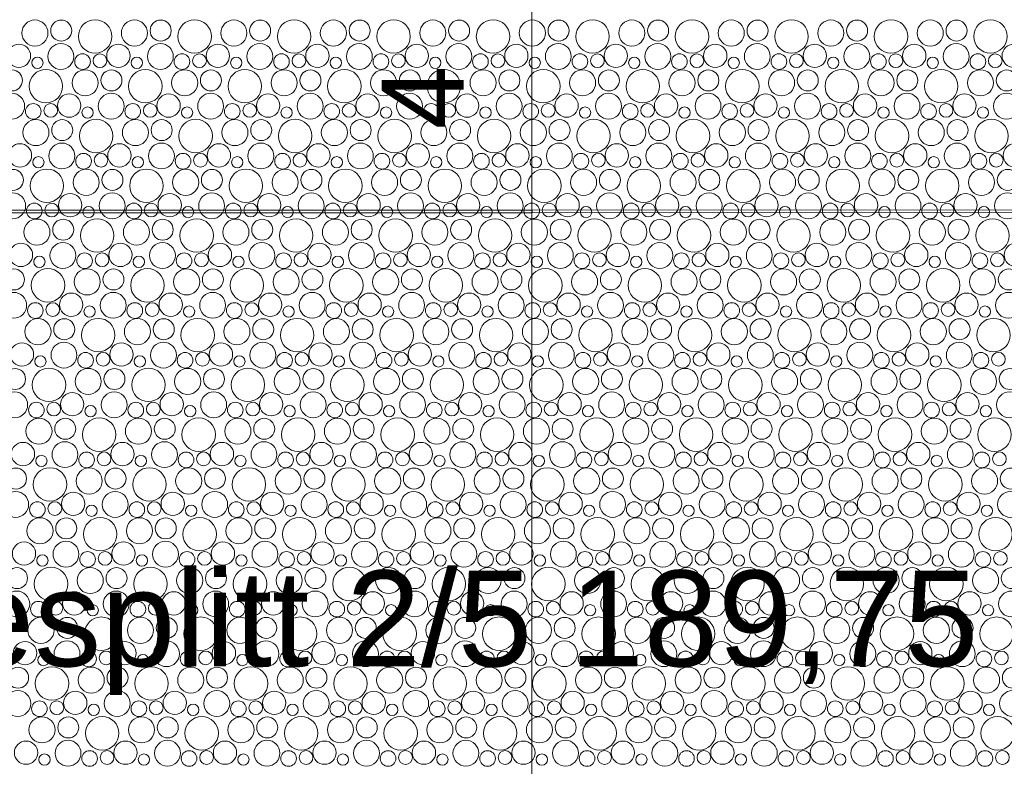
# Model space of a CAD drawing. Header units: metres. Extents: x -167 to 338, y -186 to 508.
# Tile 128 of 256: x 70.29 to 73.89, y 25.72 to 28.45. Entities that reach past the tile are written whole.
import ezdxf
from ezdxf.enums import TextEntityAlignment as Align

# ---------------------------------------------------------------- set-up
doc = ezdxf.new("R2010")
doc.units = ezdxf.units.M
doc.header["$MEASUREMENT"] = 0
doc.linetypes.add('Öffnungslinie Tür Fenster', pattern=[0.23, 0.15, -0.08])
doc.layers.add('60 Gelände 2D Übersicht', color=7, linetype='Continuous')
doc.layers.add('60 Stellplätze', color=7, linetype='Continuous')
doc.styles.add('ERSTELLTER_STIL_1', font='arial.ttf')
doc.styles.add('ERSTELLTER_STIL_2', font='arial.ttf')

# ---------------------------------------------------------------- blocks, each defined once
blk = doc.blocks.new('*X45', base_point=(27236.1321, 33357.279))
at = {"layer": '60 Gelände 2D Übersicht', "color": 9, "linetype": 'Continuous', "lineweight": 18}
for centre, radius in [((70.3459, 28.4014), 0.0477), ((70.4419, 28.4103), 0.0384), ((70.566, 28.389), 0.0612), ((70.7096, 28.4014), 0.0477), ((70.8056, 28.4103), 0.0384), ((70.9297, 28.389), 0.0612), ((71.0733, 28.4014), 0.0477), ((71.1693, 28.4103), 0.0384), ((71.2935, 28.389), 0.0612), ((71.437, 28.4014), 0.0477), ((71.5331, 28.4103), 0.0384), ((71.6572, 28.389), 0.0612), ((71.8007, 28.4014), 0.0477), ((71.8968, 28.4103), 0.0384), ((72.0209, 28.389), 0.0612), ((72.1644, 28.4014), 0.0477), ((72.2605, 28.4103), 0.0384), ((72.3846, 28.389), 0.0612), ((72.5281, 28.4014), 0.0477), ((72.6242, 28.4103), 0.0384), ((72.7483, 28.389), 0.0612), ((72.8918, 28.4014), 0.0477), ((72.9879, 28.4103), 0.0384), ((73.112, 28.389), 0.0612), ((73.2556, 28.4014), 0.0477), ((73.3516, 28.4103), 0.0384), ((73.4757, 28.389), 0.0612), ((73.6193, 28.4014), 0.0477), ((73.7153, 28.4103), 0.0384), ((73.8394, 28.389), 0.0612), ((70.2874, 28.3181), 0.0426), ((70.4409, 28.3159), 0.0473), ((70.6511, 28.3181), 0.0426), ((70.8046, 28.3159), 0.0473), ((71.0148, 28.3181), 0.0426), ((71.1683, 28.3159), 0.0473), ((71.3786, 28.3181), 0.0426), ((71.532, 28.3159), 0.0473), ((71.7423, 28.3181), 0.0426), ((71.8957, 28.3159), 0.0473), ((72.106, 28.3181), 0.0426), ((72.2594, 28.3159), 0.0473), ((72.4697, 28.3181), 0.0426), ((72.6232, 28.3159), 0.0473), ((72.8334, 28.3181), 0.0426), ((72.9869, 28.3159), 0.0473), ((73.1971, 28.3181), 0.0426), ((73.3506, 28.3159), 0.0473), ((73.5608, 28.3181), 0.0426), ((73.7143, 28.3159), 0.0473), ((73.9245, 28.3181), 0.0426), ((70.3548, 28.2926), 0.0207), ((70.5199, 28.2968), 0.0286), ((70.5838, 28.3003), 0.0251), ((70.7185, 28.2926), 0.0207), ((70.8836, 28.2968), 0.0286), ((70.9475, 28.3003), 0.0251), ((71.0822, 28.2926), 0.0207), ((71.2474, 28.2968), 0.0286), ((71.3112, 28.3003), 0.0251), ((71.4459, 28.2926), 0.0207), ((71.6111, 28.2968), 0.0286), ((71.6749, 28.3003), 0.0251), ((71.8096, 28.2926), 0.0207), ((71.9748, 28.2968), 0.0286), ((72.0386, 28.3003), 0.0251), ((72.1733, 28.2926), 0.0207), ((72.3385, 28.2968), 0.0286), ((72.4023, 28.3003), 0.0251), ((72.5371, 28.2926), 0.0207), ((72.7022, 28.2968), 0.0286), ((72.766, 28.3003), 0.0251), ((72.9008, 28.2926), 0.0207), ((73.0659, 28.2968), 0.0286), ((73.1297, 28.3003), 0.0251), ((73.2645, 28.2926), 0.0207), ((73.4296, 28.2968), 0.0286), ((73.4934, 28.3003), 0.0251), ((73.6282, 28.2926), 0.0207), ((73.7933, 28.2968), 0.0286), ((73.8571, 28.3003), 0.0251), ((70.2619, 28.2283), 0.0384), ((70.386, 28.207), 0.0612), ((70.5296, 28.2194), 0.0477), ((70.6256, 28.2283), 0.0384), ((70.7497, 28.207), 0.0612), ((70.8933, 28.2194), 0.0477), ((70.9893, 28.2283), 0.0384), ((71.1135, 28.207), 0.0612), ((71.257, 28.2194), 0.0477), ((71.3531, 28.2283), 0.0384), ((71.4772, 28.207), 0.0612), ((71.6207, 28.2194), 0.0477), ((71.7168, 28.2283), 0.0384), ((71.8409, 28.207), 0.0612), ((71.9844, 28.2194), 0.0477), ((72.0805, 28.2283), 0.0384), ((72.2046, 28.207), 0.0612), ((72.3481, 28.2194), 0.0477), ((72.4442, 28.2283), 0.0384), ((72.5683, 28.207), 0.0612), ((72.7118, 28.2194), 0.0477), ((72.8079, 28.2283), 0.0384), ((72.932, 28.207), 0.0612), ((73.0756, 28.2194), 0.0477), ((73.1716, 28.2283), 0.0384), ((73.2957, 28.207), 0.0612), ((73.4393, 28.2194), 0.0477), ((73.5353, 28.2283), 0.0384), ((73.6594, 28.207), 0.0612), ((73.803, 28.2194), 0.0477), ((73.899, 28.2283), 0.0384), ((70.2609, 28.1339), 0.0473), ((70.4711, 28.1361), 0.0426), ((70.6246, 28.1339), 0.0473), ((70.8348, 28.1361), 0.0426), ((70.9883, 28.1339), 0.0473), ((71.1986, 28.1361), 0.0426), ((71.352, 28.1339), 0.0473), ((71.5623, 28.1361), 0.0426), ((71.7157, 28.1339), 0.0473), ((71.926, 28.1361), 0.0426), ((72.0794, 28.1339), 0.0473), ((72.2897, 28.1361), 0.0426), ((72.4432, 28.1339), 0.0473), ((72.6534, 28.1361), 0.0426), ((72.8069, 28.1339), 0.0473), ((73.0171, 28.1361), 0.0426), ((73.1706, 28.1339), 0.0473), ((73.3808, 28.1361), 0.0426), ((73.5343, 28.1339), 0.0473), ((73.7445, 28.1361), 0.0426), ((73.898, 28.1339), 0.0473), ((70.3399, 28.1148), 0.0286), ((70.4038, 28.1183), 0.0251), ((70.5385, 28.1106), 0.0207), ((70.7036, 28.1148), 0.0286), ((70.7675, 28.1183), 0.0251), ((70.9022, 28.1106), 0.0207), ((71.0674, 28.1148), 0.0286), ((71.1312, 28.1183), 0.0251), ((71.2659, 28.1106), 0.0207), ((71.4311, 28.1148), 0.0286), ((71.4949, 28.1183), 0.0251), ((71.6296, 28.1106), 0.0207), ((71.7948, 28.1148), 0.0286), ((71.8586, 28.1183), 0.0251), ((71.9933, 28.1106), 0.0207), ((72.1585, 28.1148), 0.0286), ((72.2223, 28.1183), 0.0251), ((72.3571, 28.1106), 0.0207), ((72.5222, 28.1148), 0.0286), ((72.586, 28.1183), 0.0251), ((72.7208, 28.1106), 0.0207), ((72.8859, 28.1148), 0.0286), ((72.9497, 28.1183), 0.0251), ((73.0845, 28.1106), 0.0207), ((73.2496, 28.1148), 0.0286), ((73.3134, 28.1183), 0.0251), ((73.4482, 28.1106), 0.0207), ((73.6133, 28.1148), 0.0286), ((73.6771, 28.1183), 0.0251), ((73.8119, 28.1106), 0.0207), ((70.3496, 28.0375), 0.0477), ((70.4456, 28.0463), 0.0384), ((70.5697, 28.025), 0.0612), ((70.7133, 28.0375), 0.0477), ((70.8093, 28.0463), 0.0384), ((70.9335, 28.025), 0.0612), ((71.077, 28.0375), 0.0477), ((71.1731, 28.0463), 0.0384), ((71.2972, 28.025), 0.0612), ((71.4407, 28.0375), 0.0477), ((71.5368, 28.0463), 0.0384), ((71.6609, 28.025), 0.0612), ((71.8044, 28.0375), 0.0477), ((71.9005, 28.0463), 0.0384), ((72.0246, 28.025), 0.0612), ((72.1681, 28.0375), 0.0477), ((72.2642, 28.0463), 0.0384), ((72.3883, 28.025), 0.0612), ((72.5318, 28.0375), 0.0477), ((72.6279, 28.0463), 0.0384), ((72.752, 28.025), 0.0612), ((72.8956, 28.0375), 0.0477), ((72.9916, 28.0463), 0.0384), ((73.1157, 28.025), 0.0612), ((73.2593, 28.0375), 0.0477), ((73.3553, 28.0463), 0.0384), ((73.4794, 28.025), 0.0612), ((73.623, 28.0375), 0.0477), ((73.719, 28.0463), 0.0384), ((73.8431, 28.025), 0.0612), ((70.2911, 27.9541), 0.0426), ((70.4446, 27.9519), 0.0473), ((70.6548, 27.9541), 0.0426), ((70.8083, 27.9519), 0.0473), ((71.0186, 27.9541), 0.0426), ((71.172, 27.9519), 0.0473), ((71.3823, 27.9541), 0.0426), ((71.5357, 27.9519), 0.0473), ((71.746, 27.9541), 0.0426), ((71.8994, 27.9519), 0.0473), ((72.1097, 27.9541), 0.0426), ((72.2632, 27.9519), 0.0473), ((72.4734, 27.9541), 0.0426), ((72.6269, 27.9519), 0.0473), ((72.8371, 27.9541), 0.0426), ((72.9906, 27.9519), 0.0473), ((73.2008, 27.9541), 0.0426), ((73.3543, 27.9519), 0.0473), ((73.5645, 27.9541), 0.0426), ((73.718, 27.9519), 0.0473), ((73.9282, 27.9541), 0.0426), ((70.3585, 27.9287), 0.0207), ((70.5236, 27.9328), 0.0286), ((70.5875, 27.9363), 0.0251), ((70.7222, 27.9287), 0.0207), ((70.8874, 27.9328), 0.0286), ((70.9512, 27.9363), 0.0251), ((71.0859, 27.9287), 0.0207), ((71.2511, 27.9328), 0.0286), ((71.3149, 27.9363), 0.0251), ((71.4496, 27.9287), 0.0207), ((71.6148, 27.9328), 0.0286), ((71.6786, 27.9363), 0.0251), ((71.8133, 27.9287), 0.0207), ((71.9785, 27.9328), 0.0286), ((72.0423, 27.9363), 0.0251), ((72.1771, 27.9287), 0.0207), ((72.3422, 27.9328), 0.0286), ((72.406, 27.9363), 0.0251), ((72.5408, 27.9287), 0.0207), ((72.7059, 27.9328), 0.0286), ((72.7697, 27.9363), 0.0251), ((72.9045, 27.9287), 0.0207), ((73.0696, 27.9328), 0.0286), ((73.1334, 27.9363), 0.0251), ((73.2682, 27.9287), 0.0207), ((73.4333, 27.9328), 0.0286), ((73.4971, 27.9363), 0.0251), ((73.6319, 27.9287), 0.0207), ((73.797, 27.9328), 0.0286), ((73.8608, 27.9363), 0.0251), ((70.2656, 27.8643), 0.0384), ((70.3897, 27.843), 0.0612), ((70.5333, 27.8555), 0.0477), ((70.6293, 27.8643), 0.0384), ((70.7535, 27.843), 0.0612), ((70.897, 27.8555), 0.0477), ((70.9931, 27.8643), 0.0384), ((71.1172, 27.843), 0.0612), ((71.2607, 27.8555), 0.0477), ((71.3568, 27.8643), 0.0384), ((71.4809, 27.843), 0.0612), ((71.6244, 27.8555), 0.0477), ((71.7205, 27.8643), 0.0384), ((71.8446, 27.843), 0.0612), ((71.9881, 27.8555), 0.0477), ((72.0842, 27.8643), 0.0384), ((72.2083, 27.843), 0.0612), ((72.3518, 27.8555), 0.0477), ((72.4479, 27.8643), 0.0384), ((72.572, 27.843), 0.0612), ((72.7156, 27.8555), 0.0477), ((72.8116, 27.8643), 0.0384), ((72.9357, 27.843), 0.0612), ((73.0793, 27.8555), 0.0477), ((73.1753, 27.8643), 0.0384), ((73.2994, 27.843), 0.0612), ((73.443, 27.8555), 0.0477), ((73.539, 27.8643), 0.0384), ((73.6631, 27.843), 0.0612), ((73.8067, 27.8555), 0.0477), ((73.9027, 27.8643), 0.0384), ((70.2646, 27.7699), 0.0473), ((70.4748, 27.7721), 0.0426), ((70.6283, 27.7699), 0.0473), ((70.8386, 27.7721), 0.0426), ((70.992, 27.7699), 0.0473), ((71.2023, 27.7721), 0.0426), ((71.3557, 27.7699), 0.0473), ((71.566, 27.7721), 0.0426), ((71.7194, 27.7699), 0.0473), ((71.9297, 27.7721), 0.0426), ((72.0832, 27.7699), 0.0473), ((72.2934, 27.7721), 0.0426), ((72.4469, 27.7699), 0.0473), ((72.6571, 27.7721), 0.0426), ((72.8106, 27.7699), 0.0473), ((73.0208, 27.7721), 0.0426), ((73.1743, 27.7699), 0.0473), ((73.3845, 27.7721), 0.0426), ((73.538, 27.7699), 0.0473), ((73.7482, 27.7721), 0.0426), ((73.9017, 27.7699), 0.0473), ((70.3436, 27.7508), 0.0286), ((70.4075, 27.7543), 0.0251), ((70.5422, 27.7467), 0.0207), ((70.7074, 27.7508), 0.0286), ((70.7712, 27.7543), 0.0251), ((70.9059, 27.7467), 0.0207), ((71.0711, 27.7508), 0.0286), ((71.1349, 27.7543), 0.0251), ((71.2696, 27.7467), 0.0207), ((71.4348, 27.7508), 0.0286), ((71.4986, 27.7543), 0.0251), ((71.6333, 27.7467), 0.0207), ((71.7985, 27.7508), 0.0286), ((71.8623, 27.7543), 0.0251), ((71.9971, 27.7467), 0.0207), ((72.1622, 27.7508), 0.0286), ((72.226, 27.7543), 0.0251), ((72.3608, 27.7467), 0.0207), ((72.5259, 27.7508), 0.0286), ((72.5897, 27.7543), 0.0251), ((72.7245, 27.7467), 0.0207), ((72.8896, 27.7508), 0.0286), ((72.9534, 27.7543), 0.0251), ((73.0882, 27.7467), 0.0207), ((73.2533, 27.7508), 0.0286), ((73.3171, 27.7543), 0.0251), ((73.4519, 27.7467), 0.0207), ((73.617, 27.7508), 0.0286), ((73.6808, 27.7543), 0.0251), ((73.8156, 27.7467), 0.0207), ((70.3533, 27.6735), 0.0477), ((70.4493, 27.6823), 0.0384), ((70.5735, 27.661), 0.0612), ((70.717, 27.6735), 0.0477), ((70.8131, 27.6823), 0.0384), ((70.9372, 27.661), 0.0612), ((71.0807, 27.6735), 0.0477), ((71.1768, 27.6823), 0.0384), ((71.3009, 27.661), 0.0612), ((71.4444, 27.6735), 0.0477), ((71.5405, 27.6823), 0.0384), ((71.6646, 27.661), 0.0612), ((71.8081, 27.6735), 0.0477), ((71.9042, 27.6823), 0.0384), ((72.0283, 27.661), 0.0612), ((72.1718, 27.6735), 0.0477), ((72.2679, 27.6823), 0.0384), ((72.392, 27.661), 0.0612), ((72.5356, 27.6735), 0.0477), ((72.6316, 27.6823), 0.0384), ((72.7557, 27.661), 0.0612), ((72.8993, 27.6735), 0.0477), ((72.9953, 27.6823), 0.0384), ((73.1194, 27.661), 0.0612), ((73.263, 27.6735), 0.0477), ((73.359, 27.6823), 0.0384), ((73.4831, 27.661), 0.0612), ((73.6267, 27.6735), 0.0477), ((73.7227, 27.6823), 0.0384), ((73.8468, 27.661), 0.0612), ((70.2948, 27.5901), 0.0426), ((70.4483, 27.5879), 0.0473), ((70.6586, 27.5901), 0.0426), ((70.812, 27.5879), 0.0473), ((71.0223, 27.5901), 0.0426), ((71.1757, 27.5879), 0.0473), ((71.386, 27.5901), 0.0426), ((71.5394, 27.5879), 0.0473), ((71.7497, 27.5901), 0.0426), ((71.9032, 27.5879), 0.0473), ((72.1134, 27.5901), 0.0426), ((72.2669, 27.5879), 0.0473), ((72.4771, 27.5901), 0.0426), ((72.6306, 27.5879), 0.0473), ((72.8408, 27.5901), 0.0426), ((72.9943, 27.5879), 0.0473), ((73.2045, 27.5901), 0.0426), ((73.358, 27.5879), 0.0473), ((73.5682, 27.5901), 0.0426), ((73.7217, 27.5879), 0.0473), ((73.9319, 27.5901), 0.0426), ((70.3622, 27.5647), 0.0207), ((70.5274, 27.5688), 0.0286), ((70.5912, 27.5724), 0.0251), ((70.7259, 27.5647), 0.0207), ((70.8911, 27.5688), 0.0286), ((70.9549, 27.5724), 0.0251), ((71.0896, 27.5647), 0.0207), ((71.2548, 27.5688), 0.0286), ((71.3186, 27.5724), 0.0251), ((71.4533, 27.5647), 0.0207), ((71.6185, 27.5688), 0.0286), ((71.6823, 27.5724), 0.0251), ((71.8171, 27.5647), 0.0207), ((71.9822, 27.5688), 0.0286), ((72.046, 27.5724), 0.0251), ((72.1808, 27.5647), 0.0207), ((72.3459, 27.5688), 0.0286), ((72.4097, 27.5724), 0.0251), ((72.5445, 27.5647), 0.0207), ((72.7096, 27.5688), 0.0286), ((72.7734, 27.5724), 0.0251), ((72.9082, 27.5647), 0.0207), ((73.0733, 27.5688), 0.0286), ((73.1371, 27.5724), 0.0251), ((73.2719, 27.5647), 0.0207), ((73.437, 27.5688), 0.0286), ((73.5008, 27.5724), 0.0251), ((73.6356, 27.5647), 0.0207), ((73.8007, 27.5688), 0.0286), ((73.8646, 27.5724), 0.0251), ((70.2693, 27.5003), 0.0384), ((70.3935, 27.479), 0.0612), ((70.537, 27.4915), 0.0477), ((70.6331, 27.5003), 0.0384), ((70.7572, 27.479), 0.0612), ((70.9007, 27.4915), 0.0477), ((70.9968, 27.5003), 0.0384), ((71.1209, 27.479), 0.0612), ((71.2644, 27.4915), 0.0477), ((71.3605, 27.5003), 0.0384), ((71.4846, 27.479), 0.0612), ((71.6281, 27.4915), 0.0477), ((71.7242, 27.5003), 0.0384), ((71.8483, 27.479), 0.0612), ((71.9918, 27.4915), 0.0477), ((72.0879, 27.5003), 0.0384), ((72.212, 27.479), 0.0612), ((72.3556, 27.4915), 0.0477), ((72.4516, 27.5003), 0.0384), ((72.5757, 27.479), 0.0612), ((72.7193, 27.4915), 0.0477), ((72.8153, 27.5003), 0.0384), ((72.9394, 27.479), 0.0612), ((73.083, 27.4915), 0.0477), ((73.179, 27.5003), 0.0384), ((73.3031, 27.479), 0.0612), ((73.4467, 27.4915), 0.0477), ((73.5427, 27.5003), 0.0384), ((73.6668, 27.479), 0.0612), ((73.8104, 27.4915), 0.0477), ((73.9064, 27.5003), 0.0384), ((70.2683, 27.4059), 0.0473), ((70.4786, 27.4081), 0.0426), ((70.632, 27.4059), 0.0473), ((70.8423, 27.4081), 0.0426), ((70.9957, 27.4059), 0.0473), ((71.206, 27.4081), 0.0426), ((71.3594, 27.4059), 0.0473), ((71.5697, 27.4081), 0.0426), ((71.7232, 27.4059), 0.0473), ((71.9334, 27.4081), 0.0426), ((72.0869, 27.4059), 0.0473), ((72.2971, 27.4081), 0.0426), ((72.4506, 27.4059), 0.0473), ((72.6608, 27.4081), 0.0426), ((72.8143, 27.4059), 0.0473), ((73.0245, 27.4081), 0.0426), ((73.178, 27.4059), 0.0473), ((73.3882, 27.4081), 0.0426), ((73.5417, 27.4059), 0.0473), ((73.7519, 27.4081), 0.0426), ((73.9054, 27.4059), 0.0473), ((70.3474, 27.3868), 0.0286), ((70.4112, 27.3904), 0.0251), ((70.5459, 27.3827), 0.0207), ((70.7111, 27.3868), 0.0286), ((70.7749, 27.3904), 0.0251), ((70.9096, 27.3827), 0.0207), ((71.0748, 27.3868), 0.0286), ((71.1386, 27.3904), 0.0251), ((71.2733, 27.3827), 0.0207), ((71.4385, 27.3868), 0.0286), ((71.5023, 27.3904), 0.0251), ((71.6371, 27.3827), 0.0207), ((71.8022, 27.3868), 0.0286), ((71.866, 27.3904), 0.0251), ((72.0008, 27.3827), 0.0207), ((72.1659, 27.3868), 0.0286), ((72.2297, 27.3904), 0.0251), ((72.3645, 27.3827), 0.0207), ((72.5296, 27.3868), 0.0286), ((72.5934, 27.3904), 0.0251), ((72.7282, 27.3827), 0.0207), ((72.8933, 27.3868), 0.0286), ((72.9571, 27.3904), 0.0251), ((73.0919, 27.3827), 0.0207), ((73.257, 27.3868), 0.0286), ((73.3208, 27.3904), 0.0251), ((73.4556, 27.3827), 0.0207), ((73.6207, 27.3868), 0.0286), ((73.6846, 27.3904), 0.0251), ((73.8193, 27.3827), 0.0207), ((70.357, 27.3095), 0.0477), ((70.4531, 27.3183), 0.0384), ((70.5772, 27.297), 0.0612), ((70.7207, 27.3095), 0.0477), ((70.8168, 27.3183), 0.0384), ((70.9409, 27.297), 0.0612), ((71.0844, 27.3095), 0.0477), ((71.1805, 27.3183), 0.0384), ((71.3046, 27.297), 0.0612), ((71.4481, 27.3095), 0.0477), ((71.5442, 27.3183), 0.0384), ((71.6683, 27.297), 0.0612), ((71.8118, 27.3095), 0.0477), ((71.9079, 27.3183), 0.0384), ((72.032, 27.297), 0.0612), ((72.1756, 27.3095), 0.0477), ((72.2716, 27.3183), 0.0384), ((72.3957, 27.297), 0.0612), ((72.5393, 27.3095), 0.0477), ((72.6353, 27.3183), 0.0384), ((72.7594, 27.297), 0.0612), ((72.903, 27.3095), 0.0477), ((72.999, 27.3183), 0.0384), ((73.1231, 27.297), 0.0612), ((73.2667, 27.3095), 0.0477), ((73.3627, 27.3183), 0.0384), ((73.4868, 27.297), 0.0612), ((73.6304, 27.3095), 0.0477), ((73.7264, 27.3183), 0.0384), ((73.8505, 27.297), 0.0612), ((70.2986, 27.2261), 0.0426), ((70.452, 27.2239), 0.0473), ((70.6623, 27.2261), 0.0426), ((70.8157, 27.2239), 0.0473), ((71.026, 27.2261), 0.0426), ((71.1794, 27.2239), 0.0473), ((71.3897, 27.2261), 0.0426), ((71.5432, 27.2239), 0.0473), ((71.7534, 27.2261), 0.0426), ((71.9069, 27.2239), 0.0473), ((72.1171, 27.2261), 0.0426), ((72.2706, 27.2239), 0.0473), ((72.4808, 27.2261), 0.0426), ((72.6343, 27.2239), 0.0473), ((72.8445, 27.2261), 0.0426), ((72.998, 27.2239), 0.0473), ((73.2082, 27.2261), 0.0426), ((73.3617, 27.2239), 0.0473), ((73.5719, 27.2261), 0.0426), ((73.7254, 27.2239), 0.0473), ((70.3659, 27.2007), 0.0207), ((70.5311, 27.2048), 0.0286), ((70.5949, 27.2084), 0.0251), ((70.7296, 27.2007), 0.0207), ((70.8948, 27.2048), 0.0286), ((70.9586, 27.2084), 0.0251), ((71.0933, 27.2007), 0.0207), ((71.2585, 27.2048), 0.0286), ((71.3223, 27.2084), 0.0251), ((71.4571, 27.2007), 0.0207), ((71.6222, 27.2048), 0.0286), ((71.686, 27.2084), 0.0251), ((71.8208, 27.2007), 0.0207), ((71.9859, 27.2048), 0.0286), ((72.0497, 27.2084), 0.0251), ((72.1845, 27.2007), 0.0207), ((72.3496, 27.2048), 0.0286), ((72.4134, 27.2084), 0.0251), ((72.5482, 27.2007), 0.0207), ((72.7133, 27.2048), 0.0286), ((72.7771, 27.2084), 0.0251), ((72.9119, 27.2007), 0.0207), ((73.077, 27.2048), 0.0286), ((73.1408, 27.2084), 0.0251), ((73.2756, 27.2007), 0.0207), ((73.4407, 27.2048), 0.0286), ((73.5046, 27.2084), 0.0251), ((73.6393, 27.2007), 0.0207), ((73.8044, 27.2048), 0.0286), ((73.8683, 27.2084), 0.0251), ((70.2731, 27.1363), 0.0384), ((70.3972, 27.115), 0.0612), ((70.5407, 27.1275), 0.0477), ((70.6368, 27.1363), 0.0384), ((70.7609, 27.115), 0.0612), ((70.9044, 27.1275), 0.0477), ((71.0005, 27.1363), 0.0384), ((71.1246, 27.115), 0.0612), ((71.2681, 27.1275), 0.0477), ((71.3642, 27.1363), 0.0384), ((71.4883, 27.115), 0.0612), ((71.6318, 27.1275), 0.0477), ((71.7279, 27.1363), 0.0384), ((71.852, 27.115), 0.0612), ((71.9956, 27.1275), 0.0477), ((72.0916, 27.1363), 0.0384), ((72.2157, 27.115), 0.0612), ((72.3593, 27.1275), 0.0477), ((72.4553, 27.1363), 0.0384), ((72.5794, 27.115), 0.0612), ((72.723, 27.1275), 0.0477), ((72.819, 27.1363), 0.0384), ((72.9431, 27.115), 0.0612), ((73.0867, 27.1275), 0.0477), ((73.1827, 27.1363), 0.0384), ((73.3068, 27.115), 0.0612), ((73.4504, 27.1275), 0.0477), ((73.5464, 27.1363), 0.0384), ((73.6705, 27.115), 0.0612), ((73.8141, 27.1275), 0.0477), ((73.9101, 27.1363), 0.0384), ((70.272, 27.0419), 0.0473), ((70.4823, 27.0441), 0.0426), ((70.6357, 27.0419), 0.0473), ((70.846, 27.0441), 0.0426), ((70.9994, 27.0419), 0.0473), ((71.2097, 27.0441), 0.0426), ((71.3632, 27.0419), 0.0473), ((71.5734, 27.0441), 0.0426), ((71.7269, 27.0419), 0.0473), ((71.9371, 27.0441), 0.0426), ((72.0906, 27.0419), 0.0473), ((72.3008, 27.0441), 0.0426), ((72.4543, 27.0419), 0.0473), ((72.6645, 27.0441), 0.0426), ((72.818, 27.0419), 0.0473), ((73.0282, 27.0441), 0.0426), ((73.1817, 27.0419), 0.0473), ((73.3919, 27.0441), 0.0426), ((73.5454, 27.0419), 0.0473), ((73.7556, 27.0441), 0.0426), ((73.9091, 27.0419), 0.0473), ((70.3511, 27.0228), 0.0286), ((70.4149, 27.0264), 0.0251), ((70.5496, 27.0187), 0.0207), ((70.7148, 27.0228), 0.0286), ((70.7786, 27.0264), 0.0251), ((70.9133, 27.0187), 0.0207), ((71.0785, 27.0228), 0.0286), ((71.1423, 27.0264), 0.0251), ((71.2771, 27.0187), 0.0207), ((71.4422, 27.0228), 0.0286), ((71.506, 27.0264), 0.0251), ((71.6408, 27.0187), 0.0207), ((71.8059, 27.0228), 0.0286), ((71.8697, 27.0264), 0.0251), ((72.0045, 27.0187), 0.0207), ((72.1696, 27.0228), 0.0286), ((72.2334, 27.0264), 0.0251), ((72.3682, 27.0187), 0.0207), ((72.5333, 27.0228), 0.0286), ((72.5971, 27.0264), 0.0251), ((72.7319, 27.0187), 0.0207), ((72.897, 27.0228), 0.0286), ((72.9608, 27.0264), 0.0251), ((73.0956, 27.0187), 0.0207), ((73.2607, 27.0228), 0.0286), ((73.3246, 27.0264), 0.0251), ((73.4593, 27.0187), 0.0207), ((73.6244, 27.0228), 0.0286), ((73.6883, 27.0264), 0.0251), ((73.823, 27.0187), 0.0207), ((70.3607, 26.9455), 0.0477), ((70.4568, 26.9543), 0.0384), ((70.5809, 26.933), 0.0612), ((70.7244, 26.9455), 0.0477), ((70.8205, 26.9543), 0.0384), ((70.9446, 26.933), 0.0612), ((71.0881, 26.9455), 0.0477), ((71.1842, 26.9543), 0.0384), ((71.3083, 26.933), 0.0612), ((71.4518, 26.9455), 0.0477), ((71.5479, 26.9543), 0.0384), ((71.672, 26.933), 0.0612), ((71.8156, 26.9455), 0.0477), ((71.9116, 26.9543), 0.0384), ((72.0357, 26.933), 0.0612), ((72.1793, 26.9455), 0.0477), ((72.2753, 26.9543), 0.0384), ((72.3994, 26.933), 0.0612), ((72.543, 26.9455), 0.0477), ((72.639, 26.9543), 0.0384), ((72.7631, 26.933), 0.0612), ((72.9067, 26.9455), 0.0477), ((73.0027, 26.9543), 0.0384), ((73.1268, 26.933), 0.0612), ((73.2704, 26.9455), 0.0477), ((73.3664, 26.9543), 0.0384), ((73.4905, 26.933), 0.0612), ((73.6341, 26.9455), 0.0477), ((73.7301, 26.9543), 0.0384), ((73.8542, 26.933), 0.0612), ((70.3023, 26.8621), 0.0426), ((70.4557, 26.8599), 0.0473), ((70.666, 26.8621), 0.0426), ((70.8194, 26.8599), 0.0473), ((71.0297, 26.8621), 0.0426), ((71.1832, 26.8599), 0.0473), ((71.3934, 26.8621), 0.0426), ((71.5469, 26.8599), 0.0473), ((71.7571, 26.8621), 0.0426), ((71.9106, 26.8599), 0.0473), ((72.1208, 26.8621), 0.0426), ((72.2743, 26.8599), 0.0473), ((72.4845, 26.8621), 0.0426), ((72.638, 26.8599), 0.0473), ((72.8482, 26.8621), 0.0426), ((73.0017, 26.8599), 0.0473), ((73.2119, 26.8621), 0.0426), ((73.3654, 26.8599), 0.0473), ((73.5756, 26.8621), 0.0426), ((73.7291, 26.8599), 0.0473), ((70.3696, 26.8367), 0.0207), ((70.5348, 26.8408), 0.0286), ((70.5986, 26.8444), 0.0251), ((70.7333, 26.8367), 0.0207), ((70.8985, 26.8408), 0.0286), ((70.9623, 26.8444), 0.0251), ((71.0971, 26.8367), 0.0207), ((71.2622, 26.8408), 0.0286), ((71.326, 26.8444), 0.0251), ((71.4608, 26.8367), 0.0207), ((71.6259, 26.8408), 0.0286), ((71.6897, 26.8444), 0.0251), ((71.8245, 26.8367), 0.0207), ((71.9896, 26.8408), 0.0286), ((72.0534, 26.8444), 0.0251), ((72.1882, 26.8367), 0.0207), ((72.3533, 26.8408), 0.0286), ((72.4171, 26.8444), 0.0251), ((72.5519, 26.8367), 0.0207), ((72.717, 26.8408), 0.0286), ((72.7808, 26.8444), 0.0251), ((72.9156, 26.8367), 0.0207), ((73.0807, 26.8408), 0.0286), ((73.1446, 26.8444), 0.0251), ((73.2793, 26.8367), 0.0207), ((73.4444, 26.8408), 0.0286), ((73.5083, 26.8444), 0.0251), ((73.643, 26.8367), 0.0207), ((73.8081, 26.8408), 0.0286), ((73.872, 26.8444), 0.0251), ((70.2768, 26.7723), 0.0384), ((70.4009, 26.751), 0.0612), ((70.5444, 26.7635), 0.0477), ((70.6405, 26.7723), 0.0384), ((70.7646, 26.751), 0.0612), ((70.9081, 26.7635), 0.0477), ((71.0042, 26.7723), 0.0384), ((71.1283, 26.751), 0.0612), ((71.2718, 26.7635), 0.0477), ((71.3679, 26.7723), 0.0384), ((71.492, 26.751), 0.0612), ((71.6356, 26.7635), 0.0477), ((71.7316, 26.7723), 0.0384), ((71.8557, 26.751), 0.0612), ((71.9993, 26.7635), 0.0477), ((72.0953, 26.7723), 0.0384), ((72.2194, 26.751), 0.0612), ((72.363, 26.7635), 0.0477), ((72.459, 26.7723), 0.0384), ((72.5831, 26.751), 0.0612), ((72.7267, 26.7635), 0.0477), ((72.8227, 26.7723), 0.0384), ((72.9468, 26.751), 0.0612), ((73.0904, 26.7635), 0.0477), ((73.1864, 26.7723), 0.0384), ((73.3105, 26.751), 0.0612), ((73.4541, 26.7635), 0.0477), ((73.5501, 26.7723), 0.0384), ((73.6742, 26.751), 0.0612), ((73.8178, 26.7635), 0.0477), ((73.9138, 26.7723), 0.0384), ((70.2757, 26.6779), 0.0473), ((70.486, 26.6801), 0.0426), ((70.6394, 26.6779), 0.0473), ((70.8497, 26.6801), 0.0426), ((71.0032, 26.6779), 0.0473), ((71.2134, 26.6801), 0.0426), ((71.3669, 26.6779), 0.0473), ((71.5771, 26.6801), 0.0426), ((71.7306, 26.6779), 0.0473), ((71.9408, 26.6801), 0.0426), ((72.0943, 26.6779), 0.0473), ((72.3045, 26.6801), 0.0426), ((72.458, 26.6779), 0.0473), ((72.6682, 26.6801), 0.0426), ((72.8217, 26.6779), 0.0473), ((73.0319, 26.6801), 0.0426), ((73.1854, 26.6779), 0.0473), ((73.3956, 26.6801), 0.0426), ((73.5491, 26.6779), 0.0473), ((73.7593, 26.6801), 0.0426), ((73.9128, 26.6779), 0.0473), ((70.3548, 26.6588), 0.0286), ((70.4186, 26.6624), 0.0251), ((70.5533, 26.6547), 0.0207), ((70.7185, 26.6588), 0.0286), ((70.7823, 26.6624), 0.0251), ((70.9171, 26.6547), 0.0207), ((71.0822, 26.6588), 0.0286), ((71.146, 26.6624), 0.0251), ((71.2808, 26.6547), 0.0207), ((71.4459, 26.6588), 0.0286), ((71.5097, 26.6624), 0.0251), ((71.6445, 26.6547), 0.0207), ((71.8096, 26.6588), 0.0286), ((71.8734, 26.6624), 0.0251), ((72.0082, 26.6547), 0.0207), ((72.1733, 26.6588), 0.0286), ((72.2371, 26.6624), 0.0251), ((72.3719, 26.6547), 0.0207), ((72.537, 26.6588), 0.0286), ((72.6008, 26.6624), 0.0251), ((72.7356, 26.6547), 0.0207), ((72.9007, 26.6588), 0.0286), ((72.9646, 26.6624), 0.0251), ((73.0993, 26.6547), 0.0207), ((73.2644, 26.6588), 0.0286), ((73.3283, 26.6624), 0.0251), ((73.463, 26.6547), 0.0207), ((73.6281, 26.6588), 0.0286), ((73.692, 26.6624), 0.0251), ((73.8267, 26.6547), 0.0207), ((70.3644, 26.5815), 0.0477), ((70.4605, 26.5903), 0.0384), ((70.5846, 26.569), 0.0612), ((70.7281, 26.5815), 0.0477), ((70.8242, 26.5903), 0.0384), ((70.9483, 26.569), 0.0612), ((71.0918, 26.5815), 0.0477), ((71.1879, 26.5903), 0.0384), ((71.312, 26.569), 0.0612), ((71.4556, 26.5815), 0.0477), ((71.5516, 26.5903), 0.0384), ((71.6757, 26.569), 0.0612), ((71.8193, 26.5815), 0.0477), ((71.9153, 26.5903), 0.0384), ((72.0394, 26.569), 0.0612), ((72.183, 26.5815), 0.0477), ((72.279, 26.5903), 0.0384), ((72.4031, 26.569), 0.0612), ((72.5467, 26.5815), 0.0477), ((72.6427, 26.5903), 0.0384), ((72.7668, 26.569), 0.0612), ((72.9104, 26.5815), 0.0477), ((73.0064, 26.5903), 0.0384), ((73.1305, 26.569), 0.0612), ((73.2741, 26.5815), 0.0477), ((73.3701, 26.5903), 0.0384), ((73.4942, 26.569), 0.0612), ((73.6378, 26.5815), 0.0477), ((73.7338, 26.5903), 0.0384), ((73.8579, 26.569), 0.0612), ((70.306, 26.4981), 0.0426), ((70.4594, 26.4959), 0.0473), ((70.6697, 26.4981), 0.0426), ((70.8232, 26.4959), 0.0473), ((71.0334, 26.4981), 0.0426), ((71.1869, 26.4959), 0.0473), ((71.3971, 26.4981), 0.0426), ((71.5506, 26.4959), 0.0473), ((71.7608, 26.4981), 0.0426), ((71.9143, 26.4959), 0.0473), ((72.1245, 26.4981), 0.0426), ((72.278, 26.4959), 0.0473), ((72.4882, 26.4981), 0.0426), ((72.6417, 26.4959), 0.0473), ((72.8519, 26.4981), 0.0426), ((73.0054, 26.4959), 0.0473), ((73.2156, 26.4981), 0.0426), ((73.3691, 26.4959), 0.0473), ((73.5793, 26.4981), 0.0426), ((73.7328, 26.4959), 0.0473), ((70.5385, 26.4768), 0.0286), ((70.6023, 26.4804), 0.0251), ((70.9022, 26.4768), 0.0286), ((70.966, 26.4804), 0.0251), ((71.2659, 26.4768), 0.0286), ((71.3297, 26.4804), 0.0251), ((71.6296, 26.4768), 0.0286), ((71.6934, 26.4804), 0.0251), ((71.9933, 26.4768), 0.0286), ((72.0571, 26.4804), 0.0251), ((72.357, 26.4768), 0.0286), ((72.4208, 26.4804), 0.0251), ((72.7207, 26.4768), 0.0286), ((72.7846, 26.4804), 0.0251), ((73.0844, 26.4768), 0.0286), ((73.1483, 26.4804), 0.0251), ((73.4481, 26.4768), 0.0286), ((73.512, 26.4804), 0.0251), ((73.8118, 26.4768), 0.0286), ((73.8757, 26.4804), 0.0251), ((70.3733, 26.4727), 0.0207), ((70.7371, 26.4727), 0.0207), ((71.1008, 26.4727), 0.0207), ((71.4645, 26.4727), 0.0207), ((71.8282, 26.4727), 0.0207), ((72.1919, 26.4727), 0.0207), ((72.5556, 26.4727), 0.0207), ((72.9193, 26.4727), 0.0207), ((73.283, 26.4727), 0.0207), ((73.6467, 26.4727), 0.0207), ((70.2805, 26.4083), 0.0384), ((70.4046, 26.387), 0.0612), ((70.5481, 26.3995), 0.0477), ((70.6442, 26.4083), 0.0384), ((70.7683, 26.387), 0.0612), ((70.9118, 26.3995), 0.0477), ((71.0079, 26.4083), 0.0384), ((71.132, 26.387), 0.0612), ((71.2756, 26.3995), 0.0477), ((71.3716, 26.4083), 0.0384), ((71.4957, 26.387), 0.0612), ((71.6393, 26.3995), 0.0477), ((71.7353, 26.4083), 0.0384), ((71.8594, 26.387), 0.0612), ((72.003, 26.3995), 0.0477), ((72.099, 26.4083), 0.0384), ((72.2231, 26.387), 0.0612), ((72.3667, 26.3995), 0.0477), ((72.4627, 26.4083), 0.0384), ((72.5868, 26.387), 0.0612), ((72.7304, 26.3995), 0.0477), ((72.8264, 26.4083), 0.0384), ((72.9505, 26.387), 0.0612), ((73.0941, 26.3995), 0.0477), ((73.1901, 26.4083), 0.0384), ((73.3142, 26.387), 0.0612), ((73.4578, 26.3995), 0.0477), ((73.5538, 26.4083), 0.0384), ((73.6779, 26.387), 0.0612), ((73.8215, 26.3995), 0.0477), ((73.9175, 26.4083), 0.0384), ((70.2794, 26.3139), 0.0473), ((70.4897, 26.3161), 0.0426), ((70.6432, 26.3139), 0.0473), ((70.8534, 26.3161), 0.0426), ((71.0069, 26.3139), 0.0473), ((71.2171, 26.3161), 0.0426), ((71.3706, 26.3139), 0.0473), ((71.5808, 26.3161), 0.0426), ((71.7343, 26.3139), 0.0473), ((71.9445, 26.3161), 0.0426), ((72.098, 26.3139), 0.0473), ((72.3082, 26.3161), 0.0426), ((72.4617, 26.3139), 0.0473), ((72.6719, 26.3161), 0.0426), ((72.8254, 26.3139), 0.0473), ((73.0356, 26.3161), 0.0426), ((73.1891, 26.3139), 0.0473), ((73.3993, 26.3161), 0.0426), ((73.5528, 26.3139), 0.0473), ((73.763, 26.3161), 0.0426), ((73.9165, 26.3139), 0.0473), ((70.3585, 26.2948), 0.0286), ((70.4223, 26.2984), 0.0251), ((70.7222, 26.2948), 0.0286), ((70.786, 26.2984), 0.0251), ((71.0859, 26.2948), 0.0286), ((71.1497, 26.2984), 0.0251), ((71.4496, 26.2948), 0.0286), ((71.5134, 26.2984), 0.0251), ((71.8133, 26.2948), 0.0286), ((71.8771, 26.2984), 0.0251), ((72.177, 26.2948), 0.0286), ((72.2408, 26.2984), 0.0251), ((72.5407, 26.2948), 0.0286), ((72.6046, 26.2984), 0.0251), ((72.9044, 26.2948), 0.0286), ((72.9683, 26.2984), 0.0251), ((73.2681, 26.2948), 0.0286), ((73.332, 26.2984), 0.0251), ((73.6318, 26.2948), 0.0286), ((73.6957, 26.2984), 0.0251), ((70.5571, 26.2907), 0.0207), ((70.9208, 26.2907), 0.0207), ((71.2845, 26.2907), 0.0207), ((71.6482, 26.2907), 0.0207), ((72.0119, 26.2907), 0.0207), ((72.3756, 26.2907), 0.0207), ((72.7393, 26.2907), 0.0207), ((73.103, 26.2907), 0.0207), ((73.4667, 26.2907), 0.0207), ((73.8304, 26.2907), 0.0207), ((70.3681, 26.2175), 0.0477), ((70.4642, 26.2263), 0.0384), ((70.5883, 26.205), 0.0612), ((70.7318, 26.2175), 0.0477), ((70.8279, 26.2263), 0.0384), ((70.952, 26.205), 0.0612), ((71.0956, 26.2175), 0.0477), ((71.1916, 26.2263), 0.0384), ((71.3157, 26.205), 0.0612), ((71.4593, 26.2175), 0.0477), ((71.5553, 26.2263), 0.0384), ((71.6794, 26.205), 0.0612), ((71.823, 26.2175), 0.0477), ((71.919, 26.2263), 0.0384), ((72.0431, 26.205), 0.0612), ((72.1867, 26.2175), 0.0477), ((72.2827, 26.2263), 0.0384), ((72.4068, 26.205), 0.0612), ((72.5504, 26.2175), 0.0477), ((72.6464, 26.2263), 0.0384), ((72.7705, 26.205), 0.0612), ((72.9141, 26.2175), 0.0477), ((73.0101, 26.2263), 0.0384), ((73.1342, 26.205), 0.0612), ((73.2778, 26.2175), 0.0477), ((73.3738, 26.2263), 0.0384), ((73.4979, 26.205), 0.0612), ((73.6415, 26.2175), 0.0477), ((73.7375, 26.2263), 0.0384), ((73.8617, 26.205), 0.0612), ((70.3097, 26.1341), 0.0426), ((70.4632, 26.1319), 0.0473), ((70.6734, 26.1341), 0.0426), ((70.8269, 26.1319), 0.0473), ((71.0371, 26.1341), 0.0426), ((71.1906, 26.1319), 0.0473), ((71.4008, 26.1341), 0.0426), ((71.5543, 26.1319), 0.0473), ((71.7645, 26.1341), 0.0426), ((71.918, 26.1319), 0.0473), ((72.1282, 26.1341), 0.0426), ((72.2817, 26.1319), 0.0473), ((72.4919, 26.1341), 0.0426), ((72.6454, 26.1319), 0.0473), ((72.8556, 26.1341), 0.0426), ((73.0091, 26.1319), 0.0473), ((73.2193, 26.1341), 0.0426), ((73.3728, 26.1319), 0.0473), ((73.583, 26.1341), 0.0426), ((73.7365, 26.1319), 0.0473), ((70.5422, 26.1128), 0.0286), ((70.606, 26.1164), 0.0251), ((70.9059, 26.1128), 0.0286), ((70.9697, 26.1164), 0.0251), ((71.2696, 26.1128), 0.0286), ((71.3334, 26.1164), 0.0251), ((71.6333, 26.1128), 0.0286), ((71.6971, 26.1164), 0.0251), ((71.997, 26.1128), 0.0286), ((72.0608, 26.1164), 0.0251), ((72.3607, 26.1128), 0.0286), ((72.4246, 26.1164), 0.0251), ((72.7244, 26.1128), 0.0286), ((72.7883, 26.1164), 0.0251), ((73.0881, 26.1128), 0.0286), ((73.152, 26.1164), 0.0251), ((73.4518, 26.1128), 0.0286), ((73.5157, 26.1164), 0.0251), ((73.8156, 26.1128), 0.0286), ((73.8794, 26.1164), 0.0251), ((70.3771, 26.1087), 0.0207), ((70.7408, 26.1087), 0.0207), ((71.1045, 26.1087), 0.0207), ((71.4682, 26.1087), 0.0207), ((71.8319, 26.1087), 0.0207), ((72.1956, 26.1087), 0.0207), ((72.5593, 26.1087), 0.0207), ((72.923, 26.1087), 0.0207), ((73.2867, 26.1087), 0.0207), ((73.6504, 26.1087), 0.0207), ((70.2842, 26.0443), 0.0384), ((70.4083, 26.023), 0.0612), ((70.5518, 26.0355), 0.0477), ((70.6479, 26.0443), 0.0384), ((70.772, 26.023), 0.0612), ((70.9156, 26.0355), 0.0477), ((71.0116, 26.0443), 0.0384), ((71.1357, 26.023), 0.0612), ((71.2793, 26.0355), 0.0477), ((71.3753, 26.0443), 0.0384), ((71.4994, 26.023), 0.0612), ((71.643, 26.0355), 0.0477), ((71.739, 26.0443), 0.0384), ((71.8631, 26.023), 0.0612), ((72.0067, 26.0355), 0.0477), ((72.1027, 26.0443), 0.0384), ((72.2268, 26.023), 0.0612), ((72.3704, 26.0355), 0.0477), ((72.4664, 26.0443), 0.0384), ((72.5905, 26.023), 0.0612), ((72.7341, 26.0355), 0.0477), ((72.8301, 26.0443), 0.0384), ((72.9542, 26.023), 0.0612), ((73.0978, 26.0355), 0.0477), ((73.1938, 26.0443), 0.0384), ((73.3179, 26.023), 0.0612), ((73.4615, 26.0355), 0.0477), ((73.5575, 26.0443), 0.0384), ((73.6817, 26.023), 0.0612), ((73.8252, 26.0355), 0.0477), ((73.9213, 26.0443), 0.0384), ((70.2832, 25.9499), 0.0473), ((70.4934, 25.9521), 0.0426), ((70.6469, 25.9499), 0.0473), ((70.8571, 25.9521), 0.0426), ((71.0106, 25.9499), 0.0473), ((71.2208, 25.9521), 0.0426), ((71.3743, 25.9499), 0.0473), ((71.5845, 25.9521), 0.0426), ((71.738, 25.9499), 0.0473), ((71.9482, 25.9521), 0.0426), ((72.1017, 25.9499), 0.0473), ((72.3119, 25.9521), 0.0426), ((72.4654, 25.9499), 0.0473), ((72.6756, 25.9521), 0.0426), ((72.8291, 25.9499), 0.0473), ((73.0393, 25.9521), 0.0426), ((73.1928, 25.9499), 0.0473), ((73.403, 25.9521), 0.0426), ((73.5565, 25.9499), 0.0473), ((73.7668, 25.9521), 0.0426), ((73.9202, 25.9499), 0.0473), ((70.3622, 25.9308), 0.0286), ((70.426, 25.9344), 0.0251), ((70.7259, 25.9308), 0.0286), ((70.7897, 25.9344), 0.0251), ((71.0896, 25.9308), 0.0286), ((71.1534, 25.9344), 0.0251), ((71.4533, 25.9308), 0.0286), ((71.5171, 25.9344), 0.0251), ((71.817, 25.9308), 0.0286), ((71.8808, 25.9344), 0.0251), ((72.1807, 25.9308), 0.0286), ((72.2446, 25.9344), 0.0251), ((72.5444, 25.9308), 0.0286), ((72.6083, 25.9344), 0.0251), ((72.9081, 25.9308), 0.0286), ((72.972, 25.9344), 0.0251), ((73.2718, 25.9308), 0.0286), ((73.3357, 25.9344), 0.0251), ((73.6356, 25.9308), 0.0286), ((73.6994, 25.9344), 0.0251), ((70.5608, 25.9267), 0.0207), ((70.9245, 25.9267), 0.0207), ((71.2882, 25.9267), 0.0207), ((71.6519, 25.9267), 0.0207), ((72.0156, 25.9267), 0.0207), ((72.3793, 25.9267), 0.0207), ((72.743, 25.9267), 0.0207), ((73.1067, 25.9267), 0.0207), ((73.4704, 25.9267), 0.0207), ((73.8341, 25.9267), 0.0207), ((70.3718, 25.8535), 0.0477), ((70.4679, 25.8623), 0.0384), ((70.592, 25.841), 0.0612), ((70.7356, 25.8535), 0.0477), ((70.8316, 25.8623), 0.0384), ((70.9557, 25.841), 0.0612), ((71.0993, 25.8535), 0.0477), ((71.1953, 25.8623), 0.0384), ((71.3194, 25.841), 0.0612), ((71.463, 25.8535), 0.0477), ((71.559, 25.8623), 0.0384), ((71.6831, 25.841), 0.0612), ((71.8267, 25.8535), 0.0477), ((71.9227, 25.8623), 0.0384), ((72.0468, 25.841), 0.0612), ((72.1904, 25.8535), 0.0477), ((72.2864, 25.8623), 0.0384), ((72.4105, 25.841), 0.0612), ((72.5541, 25.8535), 0.0477), ((72.6501, 25.8623), 0.0384), ((72.7742, 25.841), 0.0612), ((72.9178, 25.8535), 0.0477), ((73.0138, 25.8623), 0.0384), ((73.1379, 25.841), 0.0612), ((73.2815, 25.8535), 0.0477), ((73.3775, 25.8623), 0.0384), ((73.5017, 25.841), 0.0612), ((73.6452, 25.8535), 0.0477), ((73.7413, 25.8623), 0.0384), ((73.8654, 25.841), 0.0612), ((70.3134, 25.7701), 0.0426), ((70.4669, 25.768), 0.0473), ((70.6771, 25.7701), 0.0426), ((70.8306, 25.768), 0.0473), ((71.0408, 25.7701), 0.0426), ((71.1943, 25.768), 0.0473), ((71.4045, 25.7701), 0.0426), ((71.558, 25.768), 0.0473), ((71.7682, 25.7701), 0.0426), ((71.9217, 25.768), 0.0473), ((72.1319, 25.7701), 0.0426), ((72.2854, 25.768), 0.0473), ((72.4956, 25.7701), 0.0426), ((72.6491, 25.768), 0.0473), ((72.8593, 25.7701), 0.0426), ((73.0128, 25.768), 0.0473), ((73.223, 25.7701), 0.0426), ((73.3765, 25.768), 0.0473), ((73.5868, 25.7701), 0.0426), ((73.7402, 25.768), 0.0473), ((70.5459, 25.7488), 0.0286), ((70.6097, 25.7524), 0.0251), ((70.9096, 25.7488), 0.0286), ((70.9734, 25.7524), 0.0251), ((71.2733, 25.7488), 0.0286), ((71.3371, 25.7524), 0.0251), ((71.637, 25.7488), 0.0286), ((71.7008, 25.7524), 0.0251), ((72.0007, 25.7488), 0.0286), ((72.0646, 25.7524), 0.0251), ((72.3644, 25.7488), 0.0286), ((72.4283, 25.7524), 0.0251), ((72.7281, 25.7488), 0.0286), ((72.792, 25.7524), 0.0251), ((73.0918, 25.7488), 0.0286), ((73.1557, 25.7524), 0.0251), ((73.4556, 25.7488), 0.0286), ((73.5194, 25.7524), 0.0251), ((73.8193, 25.7488), 0.0286), ((73.8831, 25.7524), 0.0251), ((70.3808, 25.7447), 0.0207), ((70.7445, 25.7447), 0.0207), ((71.1082, 25.7447), 0.0207), ((71.4719, 25.7447), 0.0207), ((71.8356, 25.7447), 0.0207), ((72.1993, 25.7447), 0.0207), ((72.563, 25.7447), 0.0207), ((72.9267, 25.7447), 0.0207), ((73.2904, 25.7447), 0.0207), ((73.6541, 25.7447), 0.0207)]:
    blk.add_circle(centre, radius, dxfattribs=at)
blk = doc.blocks.new('Parkplätze 27')
at = {"layer": '60 Stellplätze', "color": 7, "linetype": 'Continuous', "lineweight": 13, "flags": 128}
blk.add_lwpolyline([(8.245, 0), (8.255, 0), (8.255, 5.4989), (8.245, 5.4989)], close=True, dxfattribs=at)
at = {"layer": '60 Stellplätze', "color": 7, "linetype": 'Continuous', "lineweight": 13, "style": 'ERSTELLTER_STIL_2'}
for tag, p in [('num_start_0', (0.4, 0.4171)), ('num_start_1', (3.15, 0.4171)), ('num_start_2', (5.9, 0.4146)), ('num_start_3', (8.65, 0.4171)), ('num_start_4', (11.4, 0.4146)), ('num_start_5', (14.15, 0.4146))]:
    blk.add_attdef(tag, text='', height=0.3, dxfattribs=at).set_placement(p, align=Align.MIDDLE_CENTER)

msp = doc.modelspace()

# ---------------------------------------------------------------- linework, layer by layer
at = {"layer": '60 Stellplätze', "color": 7, "linetype": 'Continuous', "lineweight": 13}
msp.add_line((72.1629, 21.2019), (72.1629, 35.9996), dxfattribs=at)

# ---------------------------------------------------------------- block references
at = {"layer": '60 Gelände 2D Übersicht', "color": 9, "linetype": 'Öffnungslinie Tür Fenster', "lineweight": 18}
msp.add_blockref('*X45', (27236.1321, 33357.279), dxfattribs=at)
at = {"layer": '60 Stellplätze', "color": 7, "linetype": 'Continuous', "lineweight": 13, "rotation": 89.9945255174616}
msp.add_blockref('Parkplätze 27', (77.6622, 19.4991), dxfattribs=at)
at = {"layer": '60 Stellplätze', "color": 7, "linetype": 'Continuous', "lineweight": 13}
ref = msp.add_blockref('Parkplätze 27', (72.1622, 19.4986), dxfattribs=dict(at, rotation=89.9945255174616))
ref.add_attrib('num_start_3', '4', dxfattribs={"color": 7, "linetype": 'Continuous', "lineweight": 13, "height": 0.3, "rotation": 89.9945, "style": 'ERSTELLTER_STIL_2'}).set_placement((71.7631, 28.1658), align=Align.MIDDLE_CENTER)

# ---------------------------------------------------------------- texts
at = {"layer": '60 Gelände 2D Übersicht', "color": 7, "lineweight": 13, "insert": (68.6857, 25.9805), "char_height": 0.35, "attachment_point": 7, "style": 'ERSTELLTER_STIL_1'}
msp.add_mtext('\\A1;{\\pql;\\fArial|b0|i0|c0|p0;\\W1.000000;Moränesplitt 2/5 189,75 m\\fArial|b0|i0|c0|p0;\\W1.000000;\\A1{\\H.66x;\\S2^  ;}}', dxfattribs=at)

doc.saveas('drawing.dxf')
